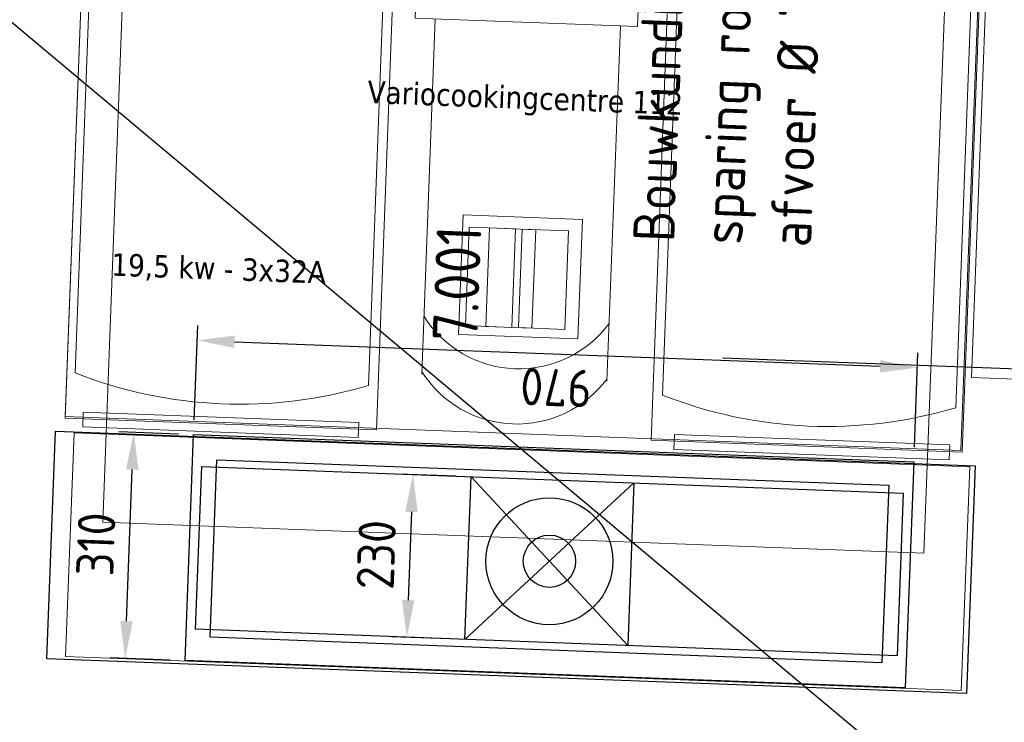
# Model space of a CAD drawing. Header units: millimetres. Extents: x 119024465 to 119292677, y 483022511 to 483148062.
# Tile 36 of 162: x 119079612 to 119080930, y 483063642 to 483064583. Entities that reach past the tile are written whole.
import ezdxf

# ---------------------------------------------------------------- set-up
doc = ezdxf.new("R2010")
doc.units = ezdxf.units.MM
doc.header["$LTSCALE"] = 100
for name, pattern in [('B0703', [468.700004, 312.5, -156.200004]), ('CONTINUA', [0]), ('DASHED', [75, 50, -25])]:
    doc.linetypes.add(name, pattern=pattern)
doc.layers.get('0').update_dxf_attribs({"linetype": 'CONTINUOUS'})
doc.layers.get('Defpoints').update_dxf_attribs({"linetype": 'CONTINUOUS'})
for name, color, linetype in [('12', 4, 'CONTINUOUS'), ('13', 12, 'DASHED'), ('200', 2, 'CONTINUOUS'), ('200-2D', 1, 'CONTINUOUS'), ('200-3D', 1, 'CONTINUOUS'), ('204-2D', 7, 'CONTINUA'), ('450-2D', 6, 'CONTINUA'), ('510', 2, 'CONTINUOUS'), ('7', 3, 'CONTINUOUS'), ('New_82 Losse inrichting.LOSSE INRICHTING', 7, 'CONTINUOUS')]:
    doc.layers.add(name, color=color, linetype=linetype)
doc.styles.add('Ron postext', font='tahoma.ttf', dxfattribs={"height": 100})
doc.styles.get("Standard").update_dxf_attribs({"font": 'ISOCP.SHX'})
doc.dimstyles.new('GB-HOME', dxfattribs={"dimscale": 20, "dimtxt": 2.5, "dimasz": 2.5, "dimexe": 1, "dimexo": 1, "dimgap": 1, "dimtad": 1, "dimdec": 0, "dimzin": 0, "dimdsep": 46, "dimtxsty": 'Standard', "dimcen": 0.09, "dimadec": 0, "dimazin": 0, "dimtfac": 1, "dimtdec": 0, "dimtofl": 0, "dimtmove": 0, "dimatfit": 3, "dimfxl": 1, "dimtolj": 1, "dimtzin": 0, "dimarcsym": 0})

# ---------------------------------------------------------------- blocks, each defined once
blk = doc.blocks.new('variocooker')
at = {"layer": '200-2D', "linetype": 'Continuous', "lineweight": 0}
for p, q in [((-132, 272), (1068, 272)), ((343, 23), (343, -453)), ((591, 23), (591, -453))]:
    blk.add_line(p, q, dxfattribs=at)
for points in [[(-132, 220), (285, 220), (285, -530), (-132, -530)], [(653, 220), (1070, 220), (1070, -530), (653, -530)]]:
    blk.add_lwpolyline(points, close=True, dxfattribs=at)
at = {"layer": '204-2D', "linetype": 'Continuous', "lineweight": 0}
for p, q in [((-132, -528), (-132, 272)), ((1068, 272), (1068, -528)), ((-121, 212), (-121, -469)), ((-121, 212), (272, 212)), ((272, 212), (272, -471)), ((666, 212), (666, -469)), ((666, 212), (1059, 212)), ((1059, 212), (1059, -471)), ((1068, -528), (-132, -528))]:
    blk.add_line(p, q, dxfattribs=at)
for points in [[(316, 256), (614, 256), (614, 23), (316, 23)], [(390, -238), (550, -238), (550, -398), (390, -398)], [(399, -254), (461, -254), (461, -386), (399, -386)], [(426, -254), (488, -254), (488, -386), (426, -386)], [(470, -254), (532, -254), (532, -386), (470, -386)], [(-108, -521), (261, -521), (261, -541), (-108, -541)], [(684, -521), (1053, -521), (1053, -541), (684, -541)]]:
    blk.add_lwpolyline(points, close=True, dxfattribs=at)
for centre, radius, start, end in [((467, -290.8), 150.4, 214.4783, 325.5217), ((467, -364.8), 150.4, 214.4783, 325.5217), ((78.4, 98.5), 601.5, 250.6409, 288.7759), ((865.4, 98.5), 601.5, 250.6409, 288.7759)]:
    blk.add_arc(centre, radius, start, end, dxfattribs=at)
at = {"layer": '200-3D', "linetype": 'Continuous', "lineweight": 0, "insert": (-78, -307), "char_height": 30, "attachment_point": 1, "style": 'Ron postext'}
blk.add_mtext_dynamic_manual_height_columns('19,5 kw - 3x32A', width=339.072, gutter_width=500, heights=[0], dxfattribs=at)
at = {"layer": '204-2D', "linetype": 'Continuous', "lineweight": 0, "insert": (256, -63), "char_height": 30, "attachment_point": 1, "style": 'Ron postext'}
blk.add_mtext_dynamic_manual_height_columns('Variocookingcentre 112', width=565, gutter_width=500, heights=[0], dxfattribs=at)
blk = doc.blocks.new('*D262')
at = {"color": 0, "linetype": 'ByBlock', "transparency": 16777216}
for p, q in [((15321.5, 8380.9), (15321.5, 8461.1)), ((15624.5, 8380.9), (15624.5, 8461.1)), ((15371.5, 8441.1), (15574.5, 8441.1))]:
    blk.add_line(p, q, dxfattribs=at)
for points in [[(15371.5, 8449.5), (15371.5, 8432.8), (15321.5, 8441.1)], [(15574.5, 8449.5), (15574.5, 8432.8), (15624.5, 8441.1)]]:
    blk.add_solid(points, dxfattribs=at)
at = {"layer": 'Defpoints', "color": 0, "linetype": 'ByBlock', "transparency": 16777216}
for p in [(15624.5, 8441.1), (15321.5, 8360.9), (15624.5, 8360.9)]:
    blk.add_point(p, dxfattribs=at)
at = {"color": 0, "linetype": 'ByBlock', "transparency": 16777216, "insert": (15473, 8486.1), "char_height": 50, "attachment_point": 5}
blk.add_mtext('\\A1;310', dxfattribs=at)
blk = doc.blocks.new('*D263')
at = {"color": 0, "linetype": 'ByBlock', "transparency": 16777216}
for p, q in [((15644.5, 8360.9), (15770.9, 8360.9)), ((15750.9, 8310.9), (15750.9, 7445.9)), ((15644.5, 7395.9), (15770.9, 7395.9))]:
    blk.add_line(p, q, dxfattribs=at)
for points in [[(15742.6, 8310.9), (15759.2, 8310.9), (15750.9, 8360.9)], [(15742.6, 7445.9), (15759.2, 7445.9), (15750.9, 7395.9)]]:
    blk.add_solid(points, dxfattribs=at)
at = {"layer": 'Defpoints', "color": 0, "linetype": 'ByBlock', "transparency": 16777216}
for p in [(15624.5, 8360.9), (15624.5, 7395.9), (15750.9, 7395.9)]:
    blk.add_point(p, dxfattribs=at)
at = {"color": 0, "linetype": 'ByBlock', "transparency": 16777216, "insert": (15705.9, 7878.4), "char_height": 50, "attachment_point": 5, "rotation": 90}
blk.add_mtext('\\A1;970', dxfattribs=at)
blk = doc.blocks.new('*D261')
at = {"color": 0, "linetype": 'ByBlock', "transparency": 16777216}
for p, q in [((15364, 8007.4), (15364, 8085.4)), ((15582, 8007.4), (15582, 8085.4)), ((15532, 8065.4), (15414, 8065.4))]:
    blk.add_line(p, q, dxfattribs=at)
for points in [[(15414, 8073.7), (15414, 8057), (15364, 8065.4)], [(15532, 8073.7), (15532, 8057), (15582, 8065.4)]]:
    blk.add_solid(points, dxfattribs=at)
at = {"layer": 'Defpoints', "color": 0, "linetype": 'ByBlock', "transparency": 16777216}
for p in [(15364, 8065.4), (15364, 7987.4), (15582, 7987.4)]:
    blk.add_point(p, dxfattribs=at)
at = {"color": 0, "linetype": 'ByBlock', "transparency": 16777216, "insert": (15473, 8110.4), "char_height": 50, "attachment_point": 5}
blk.add_mtext('\\A1;230', dxfattribs=at)
blk = doc.blocks.new('Kubus 23[7]_1', base_point=(-25414.1, 36792.7))
at = {"layer": 'New_82 Losse inrichting.LOSSE INRICHTING', "color": 2, "linetype": 'B0703', "lineweight": 0, "flags": 128}
blk.add_lwpolyline([(-24214.1, 37092.7), (-25414.1, 37092.7), (-25414.1, 36792.7), (-24214.1, 36792.7)], close=True, dxfattribs=at)
blk = doc.blocks.new('Kubus 24[55]_1', base_point=(-25371.1, 36974.6))
at = {"layer": 'New_82 Losse inrichting.LOSSE INRICHTING', "color": 2, "linetype": 'Continuous', "lineweight": 0, "flags": 128}
blk.add_lwpolyline([(-24271.1, 37912.6), (-25371.1, 37912.6), (-25371.1, 36974.6), (-24271.1, 36974.6)], close=True, dxfattribs=at)
blk = doc.blocks.new('Kubus 24[57]_1', base_point=(-24216.4, 37212.3))
at = {"layer": 'New_82 Losse inrichting.LOSSE INRICHTING', "color": 2, "linetype": 'Continuous', "lineweight": 0, "flags": 128}
blk.add_lwpolyline([(-21725.2, 37923.9), (-24216.4, 37923.9), (-24216.4, 37212.3), (-21725.2, 37212.3)], close=True, dxfattribs=at)
blk = doc.blocks.new('vloergootgroot')
for p, q in [((-403.3, 594.6), (-185.3, 594.6)), ((-185.3, 376.6), (-403.3, 376.6))]:
    blk.add_line(p, q)
at = {"linetype": 'Continuous'}
for p, q in [((-403.3, 376.6), (-185.3, 594.6)), ((-185.3, 376.6), (-403.3, 594.6))]:
    blk.add_line(p, q, dxfattribs=at)
for radius in [85, 35, 35]:
    blk.add_circle((-294.3, 485.6), radius)
at = {"layer": '12'}
blk.add_line((-403.3, 15.6), (-403.3, 955.6), dxfattribs=at)
at = {"layer": '13'}
blk.add_line((-445.8, 3.1), (-445.8, 968.1), dxfattribs=at)
at = {"layer": '200'}
for p, q in [((-445.8, 968.1), (-142.8, 968.1)), ((-445.8, 968.1), (-142.8, 968.1)), ((-142.8, 968.1), (-142.8, 3.1)), ((-142.8, 968.1), (-142.8, 3.1)), ((-403.3, 955.6), (-185.3, 955.6)), ((-185.3, 955.6), (-185.3, 15.6)), ((-413.3, 35.6), (-413.3, 935.6)), ((-413.3, 935.6), (-175.3, 935.6)), ((-175.3, 935.6), (-175.3, 35.6)), ((-175.3, 35.6), (-413.3, 35.6)), ((-185.3, 15.6), (-403.3, 15.6)), ((-142.8, 3.1), (-445.8, 3.1)), ((-142.8, 3.1), (-445.8, 3.1))]:
    blk.add_line(p, q, dxfattribs=at)
at = {"layer": '7'}
blk.add_line((-445.8, 3.1), (-445.8, 968.1), dxfattribs=at)
at = {"layer": '200', "linetype": 'Continuous'}
blk.add_text('7.001', height=60, dxfattribs=at).set_placement((-4.2, 593.3))
at = {"layer": '200'}
for s, p in [('Bouwkundige sleuf 970 x 310 x 100mm', (138.7, 335)), ('sparing rond/vierk 230mm', (138.7, 243.3)), ('afvoer %%c 70mm', (138.7, 151.6))]:
    blk.add_text(s, height=55, dxfattribs=at).set_placement(p)
at = {"layer": '200', "linetype": 'Continuous'}
for base, p1, p2, text, picture, middle in [((-142.8, 1048.4), (-445.8, 968.1), (-142.8, 968.1), '310', '*D262', (-294.3, 1093.4)), ((-403.3, 672.6), (-185.3, 594.6), (-403.3, 594.6), '230', '*D261', (-294.3, 717.6))]:
    dim = blk.add_linear_dim(base=base, p1=p1, p2=p2, text=text, dimstyle='GB-HOME', dxfattribs=at)
    dim.commit()
    dim.dimension.update_dxf_attribs({"geometry": picture, "text_midpoint": middle, "insert": (-15767.4, -7392.8)})
dim = blk.add_linear_dim(base=(-16.5, 3.1), p1=(-142.8, 968.1), p2=(-142.8, 3.1), angle=90, text='970', dimstyle='GB-HOME', dxfattribs=at)
dim.commit()
dim.dimension.update_dxf_attribs({"geometry": '*D263', "text_midpoint": (-61.5, 485.6), "insert": (-15767.4, -7392.8)})

msp = doc.modelspace()

# ---------------------------------------------------------------- linework, layer by layer
at = {"layer": '200-3D'}
msp.add_line((119084543.3, 483063978.3), (119080553, 483064129.7), dxfattribs=at)
at = {"layer": '450-2D'}
msp.add_line((119077000.1, 483066758.3), (119086393.2, 483058890.4), dxfattribs=at)
at = {"layer": '510'}
msp.add_lwpolyline([(119079660.3, 483064031.8), (119080891.4, 483063985.1), (119080879.8, 483063680.2), (119079648.7, 483063726.9)], close=True, dxfattribs=at)

# ---------------------------------------------------------------- block references
at = {"layer": '200-3D'}
for name, p, rotation in [('vloergootgroot', (119080817.9, 483064133.2), 87.827899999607), ('variocooker', (119079825.1, 483064573.9), 357.8278999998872)]:
    msp.add_blockref(name, p, dxfattribs=dict(at, rotation=rotation))
at = {"layer": 'New_82 Losse inrichting.LOSSE INRICHTING', "color": 2, "linetype": 'Continuous', "lineweight": 0, "rotation": 357.8278999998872}
for name, p in [('Kubus 24[55]_1', (119079723.5, 483063909.8)), ('Kubus 24[57]_1', (119080886.4, 483064103.5))]:
    msp.add_blockref(name, p, dxfattribs=at)
at = {"layer": 'New_82 Losse inrichting.LOSSE INRICHTING', "color": 2, "linetype": 'B0703', "lineweight": 0, "rotation": 357.8278999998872}
msp.add_blockref('Kubus 23[7]_1', (119079673.7, 483063729.7), dxfattribs=at)

doc.saveas('drawing.dxf')
